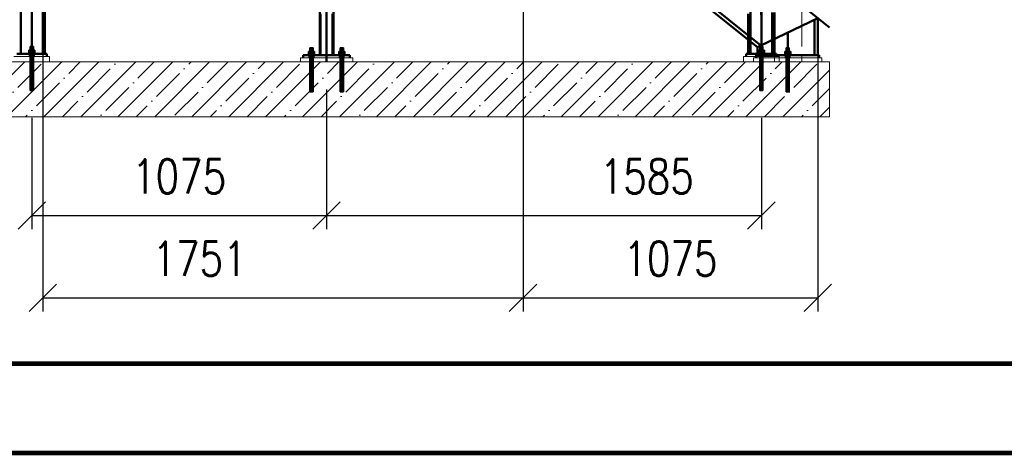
# Paper-space layout 'Layout1' of a CAD drawing. Extents: x -2 to 985, y -36 to 1353.
# Tile 2 of 73: x 37 to 109, y 0 to 32. Entities that reach past the tile are written whole.
import ezdxf
from ezdxf.enums import TextEntityAlignment as Align

# ---------------------------------------------------------------- set-up
doc = ezdxf.new("R2010")
doc.units = 0
doc.linetypes.add('ACAD_ISO02W100', pattern=[15, 12, -3])
doc.linetypes.add('ACAD_ISO04W100', pattern=[30.5, 24, -3, 0.5, -3])
doc.layers.get('0').update_dxf_attribs({"linetype": 'CONTINUOUS'})
doc.layers.get('DEFPOINTS').update_dxf_attribs({"color": 132, "linetype": 'CONTINUOUS'})
doc.layers.add('RAMECEK_HP', color=251, linetype='CONTINUOUS')
for name, color, linetype, lineweight in [('SS_KOTVY', 2, 'CONTINUOUS', 35), ('SS_KOTY', 3, 'CONTINUOUS', 25), ('SS_OPLÁŠTĚNÍ', 9, 'CONTINUOUS', 13), ('SS_PODKLADY', 9, 'CONTINUOUS', 13), ('SS_SCHODISTE', 30, 'CONTINUOUS', 50), ('SS_SLOUPKY', 131, 'CONTINUOUS', 50), ('SS_SLOUPY', 143, 'CONTINUOUS', 50), ('SS_ZTUŽENÍ', 151, 'CONTINUOUS', 50)]:
    doc.layers.add(name, color=color, linetype=linetype, lineweight=lineweight)
doc.styles.add('ROMANS', font='romans.shx', dxfattribs={"width": 0.8})
doc.dimstyles.new('A-1_(2.5)_50AS', dxfattribs={"dimtxt": 2.5, "dimasz": 2, "dimexe": 1, "dimexo": 2, "dimgap": 0, "dimtad": 0, "dimdec": 1, "dimlfac": 50, "dimrnd": 1, "dimtxsty": 'ROMANS', "dimblk1": 'OBLIQUE', "dimblk2": 'OBLIQUE', "dimsah": 1, "dimcen": 2, "dimclrd": 256, "dimclre": 256, "dimclrt": 256, "dimadec": 1, "dimazin": 2, "dimtfac": 0.714286, "dimtdec": 1, "dimtmove": 0, "dimatfit": 3, "dimldrblk": 'OPEN', "dimfxl": 1, "dimtvp": 1.142857, "dimtfill": 1, "dimtolj": 1, "dimlwd": -1, "dimlwe": -1, "dimarcsym": 0})

# ---------------------------------------------------------------- blocks, each defined once
blk = doc.blocks.new('*U6')
at = {"layer": 'RAMECEK_HP', "lineweight": 35, "const_width": 0.35}
for points in [[(0, 420), (0, 0), (743, 0), (743, 420)], [(6.5, 413.5), (6.5, 6.5), (736.5, 6.5), (736.5, 413.5)]]:
    blk.add_lwpolyline(points, close=True, dxfattribs=at)
at = {"layer": 'DEFPOINTS', "style": 'ROMANS', "width": 0.8}
blk.add_attdef('TISK', text='', height=10, dxfattribs=at).set_placement((743, -33), align=Align.RIGHT)
blk = doc.blocks.new('_Oblique')
at = {"color": 0, "linetype": 'ByBlock', "lineweight": -2}
blk.add_line((-0.5, -0.5), (0.5, 0.5), dxfattribs=at)
blk = doc.blocks.new('*D143')
at = {"layer": 'DEFPOINTS', "color": 0, "transparency": 16777216}
for p in [(59.865, 28.502), (38.365, 26.422, 38258.4), (59.865, 17.304)]:
    blk.add_point(p, dxfattribs=at)
at = {"layer": 'SS_KOTY', "transparency": 16777216}
for p, q in [((59.865, 26.502), (59.865, 16.304)), ((38.365, 24.422), (38.365, 16.304)), ((38.365, 17.304), (59.865, 17.304))]:
    blk.add_line(p, q, dxfattribs=at)
at = {"layer": 'SS_KOTY', "transparency": 16777216, "xscale": 2, "yscale": 2, "zscale": 2, "rotation": 180}
blk.add_blockref('_Oblique', (38.365, 17.304), dxfattribs=at)
at = {"layer": 'SS_KOTY', "transparency": 16777216, "xscale": 2, "yscale": 2, "zscale": 2}
blk.add_blockref('_Oblique', (59.865, 17.304), dxfattribs=at)
at = {"layer": 'SS_KOTY', "transparency": 16777216, "insert": (49.115, 20.161), "char_height": 2.5, "attachment_point": 5, "style": 'ROMANS', "bg_fill": 3, "box_fill_scale": 1.1, "bg_fill_color": 256, "bg_fill_true_color": 13158600, "bg_fill_transparency": 0}
blk.add_mtext('\\A1;1075', dxfattribs=at)
blk = doc.blocks.new('_OPEN')
at = {"color": 0, "linetype": 'ByBlock'}
for p, q in [((-1, 0.167), (0, 0)), ((0, 0), (-1, -0.167)), ((0, 0), (-1, 0))]:
    blk.add_line(p, q, dxfattribs=at)
blk = doc.blocks.new('*D144')
at = {"layer": 'DEFPOINTS', "color": 0, "transparency": 16777216}
for p in [(59.865, 28.502), (91.565, 26.422, 38258.4), (91.565, 17.304)]:
    blk.add_point(p, dxfattribs=at)
at = {"layer": 'SS_KOTY', "transparency": 16777216}
for p, q in [((59.865, 26.502), (59.865, 16.304)), ((91.565, 24.422), (91.565, 16.304)), ((59.865, 17.304), (91.565, 17.304))]:
    blk.add_line(p, q, dxfattribs=at)
at = {"layer": 'SS_KOTY', "transparency": 16777216, "xscale": 2, "yscale": 2, "zscale": 2, "rotation": 180}
blk.add_blockref('_Oblique', (59.865, 17.304), dxfattribs=at)
at = {"layer": 'SS_KOTY', "transparency": 16777216, "xscale": 2, "yscale": 2, "zscale": 2}
blk.add_blockref('_Oblique', (91.565, 17.304), dxfattribs=at)
at = {"layer": 'SS_KOTY', "transparency": 16777216, "insert": (83.211, 20.161), "char_height": 2.5, "attachment_point": 5, "style": 'ROMANS', "bg_fill": 3, "box_fill_scale": 1.1, "bg_fill_color": 256, "bg_fill_true_color": 13158600, "bg_fill_transparency": 0}
blk.add_mtext('\\A1;1585', dxfattribs=at)
blk = doc.blocks.new('*D145')
at = {"layer": 'DEFPOINTS', "color": 0, "transparency": 16777216}
for p in [(74.185, 48.502, 38280.2), (39.165, 47.902), (74.185, 11.304)]:
    blk.add_point(p, dxfattribs=at)
at = {"layer": 'SS_KOTY', "transparency": 16777216}
for p, q in [((74.185, 46.502), (74.185, 10.304)), ((39.165, 45.902), (39.165, 10.304)), ((39.165, 11.304), (74.185, 11.304))]:
    blk.add_line(p, q, dxfattribs=at)
at = {"layer": 'SS_KOTY', "transparency": 16777216, "xscale": 2, "yscale": 2, "zscale": 2, "rotation": 180}
blk.add_blockref('_Oblique', (39.165, 11.304), dxfattribs=at)
at = {"layer": 'SS_KOTY', "transparency": 16777216, "xscale": 2, "yscale": 2, "zscale": 2}
blk.add_blockref('_Oblique', (74.185, 11.304), dxfattribs=at)
at = {"layer": 'SS_KOTY', "transparency": 16777216, "insert": (50.602, 14.161), "char_height": 2.5, "attachment_point": 5, "style": 'ROMANS', "bg_fill": 3, "box_fill_scale": 1.1, "bg_fill_color": 256, "bg_fill_true_color": 13158600, "bg_fill_transparency": 0}
blk.add_mtext('\\A1;1751', dxfattribs=at)
blk = doc.blocks.new('*D146')
at = {"layer": 'DEFPOINTS', "color": 0, "transparency": 16777216}
for p in [(74.185, 48.502, 38280.2), (95.685, 31.702, 38281.8), (95.685, 11.304)]:
    blk.add_point(p, dxfattribs=at)
at = {"layer": 'SS_KOTY', "transparency": 16777216}
for p, q in [((74.185, 46.502), (74.185, 10.304)), ((95.685, 29.702), (95.685, 10.304)), ((74.185, 11.304), (95.685, 11.304))]:
    blk.add_line(p, q, dxfattribs=at)
at = {"layer": 'SS_KOTY', "transparency": 16777216, "xscale": 2, "yscale": 2, "zscale": 2, "rotation": 180}
blk.add_blockref('_Oblique', (74.185, 11.304), dxfattribs=at)
at = {"layer": 'SS_KOTY', "transparency": 16777216, "xscale": 2, "yscale": 2, "zscale": 2}
blk.add_blockref('_Oblique', (95.685, 11.304), dxfattribs=at)
at = {"layer": 'SS_KOTY', "transparency": 16777216, "insert": (84.935, 14.161), "char_height": 2.5, "attachment_point": 5, "style": 'ROMANS', "bg_fill": 3, "box_fill_scale": 1.1, "bg_fill_color": 256, "bg_fill_true_color": 13158600, "bg_fill_transparency": 0}
blk.add_mtext('\\A1;1075', dxfattribs=at)

psp = doc.layouts.get("Layout1")

# ---------------------------------------------------------------- linework, layer by layer
at = {"layer": 'SS_SLOUPY', "color": 1, "linetype": 'Continuous', "ltscale": 0.25}
psp.add_line((37.5645, 29.1019), (37.5645, 44.0019), dxfattribs=at)

# ---------------------------------------------------------------- block references
at = {"layer": 'RAMECEK_HP'}
psp.add_blockref('*U6', (0, 0), dxfattribs=at)

# ---------------------------------------------------------------- next in the draw order: dimensions: what is measured, and where the dimension line sits
at = {"layer": 'SS_KOTY'}
dim = psp.add_linear_dim(base=(59.8645, 17.304), p1=(38.3645, 26.4219, 38258.4), p2=(59.8645, 28.5019), dimstyle='A-1_(2.5)_50AS', dxfattribs=at)
dim.commit()
dim.dimension.update_dxf_attribs({"geometry": '*D143', "text_midpoint": (49.1145, 20.1612)})

# ---------------------------------------------------------------- next in the draw order: dimensions: what is measured, and where the dimension line sits
dim = psp.add_linear_dim(base=(91.5645, 17.304), p1=(59.8645, 28.5019), p2=(91.5645, 26.4219, 38258.4), dimstyle='A-1_(2.5)_50AS', override={"dimtmove": 1}, dxfattribs=at)
dim.commit()
dim.dimension.update_dxf_attribs({"geometry": '*D144', "text_midpoint": (83.2108, 17.304), "dimtype": 160})

# ---------------------------------------------------------------- next in the draw order: dimensions: what is measured, and where the dimension line sits
dim = psp.add_linear_dim(base=(74.1845, 11.304), p1=(39.1645, 47.9019), p2=(74.1845, 48.5019, 38280.2), dimstyle='A-1_(2.5)_50AS', dxfattribs=at)
dim.commit()
dim.dimension.update_dxf_attribs({"geometry": '*D145', "text_midpoint": (50.6024, 11.304), "dimtype": 160})

# ---------------------------------------------------------------- next in the draw order: linework, layer by layer
at = {"layer": 'SS_KOTVY', "color": 1, "linetype": 'Continuous', "ltscale": 0.25}
for p, q in [((38.2537, 29.6219), (38.2445, 29.6219)), ((38.2445, 29.6219), (38.2445, 29.3519)), ((38.2797, 29.6219), (38.2537, 29.6219)), ((38.3186, 29.6219), (38.2797, 29.6219)), ((38.3645, 29.6219), (38.3186, 29.6219)), ((38.4105, 29.6219), (38.3645, 29.6219)), ((38.4494, 29.6219), (38.4105, 29.6219)), ((38.4754, 29.6219), (38.4494, 29.6219)), ((38.4845, 29.6219), (38.4754, 29.6219)), ((38.4845, 29.3519), (38.4845, 29.6219)), ((58.6537, 29.5219), (58.6445, 29.5219)), ((58.6445, 29.5219), (58.6445, 29.2519)), ((58.6797, 29.5219), (58.6537, 29.5219)), ((58.7186, 29.5219), (58.6797, 29.5219)), ((58.7645, 29.5219), (58.7186, 29.5219)), ((58.8105, 29.5219), (58.7645, 29.5219)), ((58.8494, 29.5219), (58.8105, 29.5219)), ((58.8754, 29.5219), (58.8494, 29.5219)), ((58.8845, 29.5219), (58.8754, 29.5219)), ((58.8845, 29.2519), (58.8845, 29.5219)), ((60.8537, 29.5219), (60.8445, 29.5219)), ((60.8445, 29.5219), (60.8445, 29.2519)), ((60.8797, 29.5219), (60.8537, 29.5219)), ((60.9186, 29.5219), (60.8797, 29.5219)), ((60.9645, 29.5219), (60.9186, 29.5219)), ((61.0105, 29.5219), (60.9645, 29.5219)), ((61.0494, 29.5219), (61.0105, 29.5219)), ((61.0754, 29.5219), (61.0494, 29.5219)), ((61.0845, 29.5219), (61.0754, 29.5219)), ((61.0845, 29.2519), (61.0845, 29.5219)), ((38.1245, 29.1519), (38.1292, 29.1519)), ((38.1245, 29.1519), (38.1245, 29.1019)), ((38.1292, 29.1519), (38.1428, 29.1519)), ((38.1428, 29.1519), (38.165, 29.1519)), ((38.255, 29.3519), (38.1455, 29.3519)), ((38.1455, 29.3519), (38.1455, 29.1519)), ((38.165, 29.1519), (38.1948, 29.1519)), ((38.1948, 29.1519), (38.2312, 29.1519)), ((38.2312, 29.1519), (38.2727, 29.1519)), ((38.474, 29.3519), (38.255, 29.3519)), ((38.255, 29.1519), (38.255, 29.3519)), ((38.2727, 29.1519), (38.3177, 29.1519)), ((38.3177, 29.1519), (38.3645, 29.1519)), ((38.3645, 29.1519), (38.4114, 29.1519)), ((38.4114, 29.1519), (38.4564, 29.1519)), ((38.4564, 29.1519), (38.4979, 29.1519)), ((38.5835, 29.3519), (38.474, 29.3519)), ((38.474, 29.3519), (38.474, 29.1519)), ((38.4979, 29.1519), (38.5343, 29.1519)), ((38.5343, 29.1519), (38.5641, 29.1519)), ((38.5641, 29.1519), (38.5863, 29.1519)), ((38.5835, 29.1519), (38.5835, 29.3519)), ((38.5863, 29.1519), (38.5999, 29.1519)), ((38.5999, 29.1519), (38.6045, 29.1519)), ((38.6045, 29.1019), (38.6045, 29.1519)), ((58.5245, 29.0519), (58.5292, 29.0519)), ((58.5245, 29.0519), (58.5245, 29.0019)), ((58.5292, 29.0519), (58.5428, 29.0519)), ((58.5428, 29.0519), (58.565, 29.0519)), ((58.655, 29.2519), (58.5455, 29.2519)), ((58.5455, 29.2519), (58.5455, 29.0519)), ((58.565, 29.0519), (58.5948, 29.0519)), ((58.5948, 29.0519), (58.6312, 29.0519)), ((58.6312, 29.0519), (58.6727, 29.0519)), ((58.874, 29.2519), (58.655, 29.2519)), ((58.655, 29.0519), (58.655, 29.2519)), ((58.6727, 29.0519), (58.7177, 29.0519)), ((58.7177, 29.0519), (58.7645, 29.0519)), ((58.7645, 29.0519), (58.8114, 29.0519)), ((58.8114, 29.0519), (58.8564, 29.0519)), ((58.8564, 29.0519), (58.8979, 29.0519)), ((58.9835, 29.2519), (58.874, 29.2519)), ((58.874, 29.2519), (58.874, 29.0519)), ((58.8979, 29.0519), (58.9343, 29.0519)), ((58.9343, 29.0519), (58.9641, 29.0519)), ((58.9641, 29.0519), (58.9863, 29.0519)), ((58.9835, 29.0519), (58.9835, 29.2519)), ((58.9863, 29.0519), (58.9999, 29.0519)), ((58.9999, 29.0519), (59.0045, 29.0519)), ((59.0045, 29.0019), (59.0045, 29.0519)), ((60.7245, 29.0519), (60.7292, 29.0519)), ((60.7245, 29.0519), (60.7245, 29.0019)), ((60.7292, 29.0519), (60.7428, 29.0519)), ((60.7428, 29.0519), (60.765, 29.0519)), ((60.855, 29.2519), (60.7455, 29.2519)), ((60.7455, 29.2519), (60.7455, 29.0519)), ((60.765, 29.0519), (60.7948, 29.0519)), ((60.7948, 29.0519), (60.8312, 29.0519)), ((60.8312, 29.0519), (60.8727, 29.0519)), ((61.074, 29.2519), (60.855, 29.2519)), ((60.855, 29.0519), (60.855, 29.2519)), ((60.8727, 29.0519), (60.9177, 29.0519)), ((60.9177, 29.0519), (60.9645, 29.0519)), ((60.9645, 29.0519), (61.0114, 29.0519)), ((61.0114, 29.0519), (61.0564, 29.0519)), ((61.0564, 29.0519), (61.0979, 29.0519)), ((61.1835, 29.2519), (61.074, 29.2519)), ((61.074, 29.2519), (61.074, 29.0519)), ((61.0979, 29.0519), (61.1343, 29.0519)), ((61.1343, 29.0519), (61.1641, 29.0519)), ((61.1641, 29.0519), (61.1863, 29.0519)), ((61.1835, 29.0519), (61.1835, 29.2519)), ((61.1863, 29.0519), (61.1999, 29.0519)), ((61.1999, 29.0519), (61.2045, 29.0519)), ((61.2045, 29.0019), (61.2045, 29.0519))]:
    psp.add_line(p, q, dxfattribs=at)
at = {"layer": 'SS_KOTVY', "color": 7, "linetype": 'ACAD_ISO04W100', "ltscale": 0.25}
for p, q in [((38.3645, 29.6219), (38.3645, 26.4219)), ((38.3645, 29.6219), (38.3645, 26.4219)), ((58.7645, 29.5219), (58.7645, 26.3219)), ((60.9645, 29.5219), (60.9645, 26.3219)), ((38.1245, 29.3019), (38.6045, 29.3019)), ((38.1245, 29.3019), (38.6045, 29.3019)), ((38.3645, 29.3019), (38.3645, 29.3019)), ((38.3645, 29.3019), (38.3645, 29.3019)), ((58.5245, 29.2019), (59.0045, 29.2019)), ((58.7645, 29.2019), (58.7645, 29.2019)), ((60.7245, 29.2019), (61.2045, 29.2019)), ((60.9645, 29.2019), (60.9645, 29.2019)), ((38.2445, 28.7019), (38.4845, 28.7019)), ((38.2445, 28.7019), (38.4845, 28.7019)), ((38.3645, 28.7019), (38.3645, 28.7019)), ((38.3645, 28.7019), (38.3645, 28.7019)), ((58.6445, 28.6019), (58.8845, 28.6019)), ((58.7645, 28.6019), (58.7645, 28.6019)), ((60.8445, 28.6019), (61.0845, 28.6019)), ((60.9645, 28.6019), (60.9645, 28.6019))]:
    psp.add_line(p, q, dxfattribs=at)
at = {"layer": 'SS_KOTVY', "color": 3, "linetype": 'ACAD_ISO02W100', "ltscale": 0.25}
for p, q in [((38.2445, 29.1019), (38.2445, 28.9019)), ((38.2445, 28.9019), (38.2445, 28.5019)), ((38.4845, 28.9019), (38.4845, 29.1019)), ((38.4845, 28.5019), (38.4845, 28.9019)), ((58.6445, 29.0019), (58.6445, 28.8019)), ((58.6445, 28.8019), (58.6445, 28.5019)), ((58.8845, 28.8019), (58.8845, 29.0019)), ((58.8845, 28.5019), (58.8845, 28.8019)), ((60.8445, 29.0019), (60.8445, 28.8019)), ((60.8445, 28.8019), (60.8445, 28.5019)), ((61.0845, 28.8019), (61.0845, 29.0019)), ((61.0845, 28.5019), (61.0845, 28.8019)), ((38.2445, 28.5019), (38.2445, 26.4219)), ((38.4845, 26.4219), (38.4845, 28.5019)), ((58.6445, 28.5019), (58.6445, 26.3219)), ((58.8845, 26.3219), (58.8845, 28.5019)), ((60.8445, 28.5019), (60.8445, 26.3219)), ((61.0845, 26.3219), (61.0845, 28.5019)), ((38.2445, 26.4219), (38.2469, 26.4219)), ((38.2469, 26.4219), (38.2537, 26.4219)), ((38.2537, 26.4219), (38.2648, 26.4219)), ((38.2648, 26.4219), (38.2797, 26.4219)), ((38.2797, 26.4219), (38.2979, 26.4219)), ((38.2979, 26.4219), (38.3186, 26.4219)), ((38.3186, 26.4219), (38.3411, 26.4219)), ((38.3411, 26.4219), (38.3645, 26.4219)), ((38.3645, 26.4219), (38.388, 26.4219)), ((38.388, 26.4219), (38.4105, 26.4219)), ((38.4105, 26.4219), (38.4312, 26.4219)), ((38.4312, 26.4219), (38.4494, 26.4219)), ((38.4494, 26.4219), (38.4643, 26.4219)), ((38.4643, 26.4219), (38.4754, 26.4219)), ((38.4754, 26.4219), (38.4822, 26.4219)), ((38.4822, 26.4219), (38.4845, 26.4219)), ((58.6445, 26.3219), (58.6469, 26.3219)), ((58.6469, 26.3219), (58.6537, 26.3219)), ((58.6537, 26.3219), (58.6648, 26.3219)), ((58.6648, 26.3219), (58.6797, 26.3219)), ((58.6797, 26.3219), (58.6979, 26.3219)), ((58.6979, 26.3219), (58.7186, 26.3219)), ((58.7186, 26.3219), (58.7411, 26.3219)), ((58.7411, 26.3219), (58.7645, 26.3219)), ((58.7645, 26.3219), (58.788, 26.3219)), ((58.788, 26.3219), (58.8105, 26.3219)), ((58.8105, 26.3219), (58.8312, 26.3219)), ((58.8312, 26.3219), (58.8494, 26.3219)), ((58.8494, 26.3219), (58.8643, 26.3219)), ((58.8643, 26.3219), (58.8754, 26.3219)), ((58.8754, 26.3219), (58.8822, 26.3219)), ((58.8822, 26.3219), (58.8845, 26.3219)), ((60.8445, 26.3219), (60.8469, 26.3219)), ((60.8469, 26.3219), (60.8537, 26.3219)), ((60.8537, 26.3219), (60.8648, 26.3219)), ((60.8648, 26.3219), (60.8797, 26.3219)), ((60.8797, 26.3219), (60.8979, 26.3219)), ((60.8979, 26.3219), (60.9186, 26.3219)), ((60.9186, 26.3219), (60.9411, 26.3219)), ((60.9411, 26.3219), (60.9645, 26.3219)), ((60.9645, 26.3219), (60.988, 26.3219)), ((60.988, 26.3219), (61.0105, 26.3219)), ((61.0105, 26.3219), (61.0312, 26.3219)), ((61.0312, 26.3219), (61.0494, 26.3219)), ((61.0494, 26.3219), (61.0643, 26.3219)), ((61.0643, 26.3219), (61.0754, 26.3219)), ((61.0754, 26.3219), (61.0822, 26.3219)), ((61.0822, 26.3219), (61.0845, 26.3219))]:
    psp.add_line(p, q, dxfattribs=at)
at = {"layer": 'SS_PODKLADY', "ltscale": 0.25}
for p, q in [((39.6645, 28.9019), (37.0645, 28.9019)), ((39.6645, 28.5019), (39.6645, 28.9019)), ((61.7645, 28.8019), (57.9645, 28.8019)), ((57.9645, 28.8019), (57.9645, 28.5019)), ((61.7645, 28.5019), (61.7645, 28.8019))]:
    psp.add_line(p, q, dxfattribs=at)
at = {"layer": 'SS_SLOUPKY', "color": 7, "linetype": 'ACAD_ISO04W100', "ltscale": 0.25}
psp.add_line((59.8645, 28.5019), (59.8645, 108.5019), dxfattribs=at)
at = {"layer": 'SS_SLOUPKY', "color": 3, "linetype": 'ACAD_ISO02W100', "ltscale": 0.25}
for p, q in [((59.4245, 29.0019), (59.4245, 106.5819)), ((60.3045, 29.0019), (60.3045, 106.5819)), ((58.6245, 29.0019), (58.6245, 28.8019)), ((58.9046, 28.8019), (58.9046, 29.0019)), ((60.8245, 29.0019), (60.8245, 28.8019)), ((61.1046, 28.8019), (61.1046, 29.0019))]:
    psp.add_line(p, q, dxfattribs=at)
at = {"layer": 'SS_SLOUPKY', "color": 1, "linetype": 'Continuous', "ltscale": 0.25}
for p, q in [((59.3645, 44.0019), (59.3645, 29.0019)), ((60.3645, 29.0019), (60.3645, 44.0019)), ((61.5645, 29.0019), (58.1645, 29.0019)), ((58.1645, 29.0019), (58.1645, 28.8019)), ((61.5645, 28.8019), (61.5645, 29.0019))]:
    psp.add_line(p, q, dxfattribs=at)
at = {"layer": 'SS_SLOUPY', "color": 7, "linetype": 'ACAD_ISO04W100', "ltscale": 0.25}
psp.add_line((38.3645, 28.5019), (38.3645, 108.5019), dxfattribs=at)
at = {"layer": 'SS_SLOUPY', "color": 1, "linetype": 'Continuous', "ltscale": 0.25}
for p, q in [((39.1645, 29.1019), (39.1645, 44.0019)), ((39.3245, 29.1019), (39.3245, 44.0019)), ((39.4645, 29.1019), (37.2645, 29.1019)), ((39.4645, 28.9019), (39.4645, 29.1019))]:
    psp.add_line(p, q, dxfattribs=at)
at = {"layer": 'SS_SLOUPY', "color": 3, "linetype": 'ACAD_ISO02W100', "ltscale": 0.25}
for p, q in [((38.2245, 29.1019), (38.2245, 28.9019)), ((38.5046, 28.9019), (38.5046, 29.1019))]:
    psp.add_line(p, q, dxfattribs=at)

# ---------------------------------------------------------------- next in the draw order: dimensions: what is measured, and where the dimension line sits
at = {"layer": 'SS_KOTY'}
dim = psp.add_linear_dim(base=(95.6845, 11.304), p1=(74.1845, 48.5019, 38280.2), p2=(95.6845, 31.7019, 38281.8), dimstyle='A-1_(2.5)_50AS', override={"dimtmove": 1}, dxfattribs=at)
dim.commit()
dim.dimension.update_dxf_attribs({"geometry": '*D146', "text_midpoint": (84.9345, 14.1612)})

# ---------------------------------------------------------------- next in the draw order: hatches: boundary and pattern name
at = {"layer": 'SS_PODKLADY'}
h = psp.add_hatch(dxfattribs=at)
h.set_pattern_fill('ANSI35', color=256, scale=0.3, style=0)
h.set_pattern_definition([(45, (38.3645, 29.0019), (-1.34704, 1.34704), []), (45, (39.7116, 29.0019), (-1.34704, 1.34704), [2.38125, -0.47625, 0, -0.47625])])
h.paths.add_polyline_path([(96.5434, 24.5019), (96.5434, 28.5019), (16.5434, 28.5019), (16.5434, 24.5019)], flags=0)

# ---------------------------------------------------------------- next in the draw order: linework, layer by layer
at = {"layer": 'SS_KOTVY', "color": 3, "linetype": 'ACAD_ISO02W100', "ltscale": 0.25}
for p, q in [((91.4537, 29.6219), (91.4445, 29.6219)), ((91.4445, 29.6219), (91.4445, 29.3519)), ((91.4797, 29.6219), (91.4537, 29.6219)), ((91.5186, 29.6219), (91.4797, 29.6219)), ((91.534, 29.6219), (91.5186, 29.6219)), ((91.5645, 29.6219), (91.534, 29.6219)), ((91.6105, 29.6219), (91.5645, 29.6219)), ((91.6494, 29.6219), (91.6105, 29.6219)), ((91.6754, 29.6219), (91.6494, 29.6219)), ((91.6845, 29.6219), (91.6754, 29.6219)), ((91.6845, 29.3519), (91.6845, 29.6219)), ((93.3737, 29.5219), (93.3645, 29.5219)), ((93.3645, 29.5219), (93.3645, 29.2519)), ((93.3997, 29.5219), (93.3737, 29.5219)), ((93.4386, 29.5219), (93.3997, 29.5219)), ((93.4845, 29.5219), (93.4386, 29.5219)), ((93.5305, 29.5219), (93.4845, 29.5219)), ((93.5694, 29.5219), (93.5305, 29.5219)), ((93.5954, 29.5219), (93.5694, 29.5219)), ((93.6045, 29.5219), (93.5954, 29.5219)), ((93.6045, 29.2519), (93.6045, 29.5219)), ((91.3245, 29.1519), (91.3292, 29.1519)), ((91.3245, 29.1519), (91.3245, 29.1019)), ((91.3292, 29.1519), (91.3428, 29.1519)), ((91.3428, 29.1519), (91.3455, 29.1519)), ((91.455, 29.3519), (91.3455, 29.3519)), ((91.3455, 29.3519), (91.3455, 29.1519)), ((91.3455, 29.1519), (91.365, 29.1519)), ((91.365, 29.1519), (91.3948, 29.1519)), ((91.3948, 29.1519), (91.4312, 29.1519)), ((91.4312, 29.1519), (91.4727, 29.1519)), ((91.4445, 29.1019), (91.4445, 29.0019)), ((91.4445, 29.0019), (91.4445, 28.9019)), ((91.4445, 28.9019), (91.4445, 26.4219)), ((91.5345, 29.3519), (91.455, 29.3519)), ((91.455, 29.1519), (91.455, 29.3519)), ((91.4727, 29.1519), (91.5177, 29.1519)), ((91.5177, 29.1519), (91.5344, 29.1519)), ((91.5344, 29.1519), (91.5645, 29.1519)), ((91.674, 29.3519), (91.5345, 29.3519)), ((91.5645, 29.1519), (91.6114, 29.1519)), ((91.6114, 29.1519), (91.6564, 29.1519)), ((91.6564, 29.1519), (91.6979, 29.1519)), ((91.7835, 29.3519), (91.674, 29.3519)), ((91.674, 29.3519), (91.674, 29.1519)), ((91.6845, 29.0019), (91.6845, 29.1019)), ((91.6845, 28.9019), (91.6845, 29.0019)), ((91.6845, 26.4219), (91.6845, 28.9019)), ((91.6979, 29.1519), (91.7343, 29.1519)), ((91.7343, 29.1519), (91.7641, 29.1519)), ((91.7641, 29.1519), (91.7835, 29.1519)), ((91.7835, 29.1519), (91.7835, 29.3519)), ((91.7835, 29.1519), (91.7863, 29.1519)), ((91.7863, 29.1519), (91.7999, 29.1519)), ((91.7999, 29.1519), (91.8045, 29.1519)), ((91.8045, 29.1019), (91.8045, 29.1519)), ((93.2445, 29.0519), (93.2492, 29.0519)), ((93.2445, 29.0519), (93.2445, 29.0019)), ((93.2492, 29.0519), (93.2628, 29.0519)), ((93.2628, 29.0519), (93.2655, 29.0519)), ((93.375, 29.2519), (93.2655, 29.2519)), ((93.2655, 29.2519), (93.2655, 29.0519)), ((93.2655, 29.0519), (93.3148, 29.0519)), ((93.3148, 29.0519), (93.3512, 29.0519)), ((93.3512, 29.0519), (93.3927, 29.0519)), ((93.3645, 29.0019), (93.3645, 28.8019)), ((93.3645, 28.8019), (93.3645, 26.3219)), ((93.594, 29.2519), (93.375, 29.2519)), ((93.375, 29.0519), (93.375, 29.2519)), ((93.3927, 29.0519), (93.4377, 29.0519)), ((93.4377, 29.0519), (93.4845, 29.0519)), ((93.4845, 29.0519), (93.5314, 29.0519)), ((93.5314, 29.0519), (93.5764, 29.0519)), ((93.5764, 29.0519), (93.6179, 29.0519)), ((93.7035, 29.2519), (93.594, 29.2519)), ((93.594, 29.2519), (93.594, 29.0519)), ((93.6045, 28.8019), (93.6045, 29.0019)), ((93.6045, 26.3219), (93.6045, 28.8019)), ((93.6179, 29.0519), (93.6543, 29.0519)), ((93.6543, 29.0519), (93.7035, 29.0519)), ((93.7035, 29.0519), (93.7035, 29.2519)), ((93.7035, 29.0519), (93.7063, 29.0519)), ((93.7063, 29.0519), (93.7199, 29.0519)), ((93.7199, 29.0519), (93.7245, 29.0519)), ((93.7245, 29.0019), (93.7245, 29.0519)), ((91.4445, 26.4219), (91.4469, 26.4219)), ((91.4469, 26.4219), (91.4537, 26.4219)), ((91.4537, 26.4219), (91.4648, 26.4219)), ((91.4648, 26.4219), (91.4797, 26.4219)), ((91.4797, 26.4219), (91.4979, 26.4219)), ((91.4979, 26.4219), (91.5186, 26.4219)), ((91.5186, 26.4219), (91.5411, 26.4219)), ((91.5411, 26.4219), (91.5645, 26.4219)), ((91.5645, 26.4219), (91.588, 26.4219)), ((91.588, 26.4219), (91.6105, 26.4219)), ((91.6105, 26.4219), (91.6312, 26.4219)), ((91.6312, 26.4219), (91.6494, 26.4219)), ((91.6494, 26.4219), (91.6643, 26.4219)), ((91.6643, 26.4219), (91.6754, 26.4219)), ((91.6754, 26.4219), (91.6822, 26.4219)), ((91.6822, 26.4219), (91.6845, 26.4219)), ((93.3645, 26.3219), (93.3669, 26.3219)), ((93.3669, 26.3219), (93.3737, 26.3219)), ((93.3737, 26.3219), (93.3848, 26.3219)), ((93.3848, 26.3219), (93.3997, 26.3219)), ((93.3997, 26.3219), (93.4179, 26.3219)), ((93.4179, 26.3219), (93.4386, 26.3219)), ((93.4386, 26.3219), (93.4611, 26.3219)), ((93.4611, 26.3219), (93.4845, 26.3219)), ((93.4845, 26.3219), (93.508, 26.3219)), ((93.508, 26.3219), (93.5305, 26.3219)), ((93.5305, 26.3219), (93.5512, 26.3219)), ((93.5512, 26.3219), (93.5694, 26.3219)), ((93.5694, 26.3219), (93.5843, 26.3219)), ((93.5843, 26.3219), (93.5954, 26.3219)), ((93.5954, 26.3219), (93.6022, 26.3219)), ((93.6022, 26.3219), (93.6045, 26.3219))]:
    psp.add_line(p, q, dxfattribs=at)
at = {"layer": 'SS_KOTVY', "color": 7, "linetype": 'ACAD_ISO04W100', "ltscale": 0.25}
for p, q in [((91.5645, 29.6219), (91.5645, 26.4219)), ((91.5645, 29.6219), (91.5645, 26.4219)), ((93.4845, 29.5219), (93.4845, 26.3219)), ((91.3245, 29.3019), (91.8045, 29.3019)), ((91.3245, 29.3019), (91.8045, 29.3019)), ((91.5645, 29.3019), (91.5645, 29.3019)), ((91.5645, 29.3019), (91.5645, 29.3019)), ((93.2445, 29.2019), (93.7245, 29.2019)), ((93.4845, 29.2019), (93.4845, 29.2019)), ((91.4445, 28.7019), (91.6845, 28.7019)), ((91.4445, 28.7019), (91.6845, 28.7019)), ((91.5645, 28.7019), (91.5645, 28.7019)), ((91.5645, 28.7019), (91.5645, 28.7019)), ((93.3645, 28.6019), (93.6045, 28.6019)), ((93.4845, 28.6019), (93.4845, 28.6019))]:
    psp.add_line(p, q, dxfattribs=at)
at = {"layer": 'SS_OPLÁŠTĚNÍ', "color": 9, "linetype": 'ACAD_ISO02W100', "ltscale": 0.25}
for p, q in [((94.5245, 32.6299), (94.5245, 29.0019)), ((92.5245, 28.5019), (92.5245, 29.1019)), ((94.5245, 29.0019), (94.5245, 28.8019)), ((94.5245, 28.8019), (94.5245, 28.5019))]:
    psp.add_line(p, q, dxfattribs=at)
at = {"layer": 'SS_PODKLADY', "ltscale": 0.25}
for p, q in [((91.1845, 28.9019), (90.2645, 28.9019)), ((90.2645, 28.9019), (90.2645, 28.5019)), ((95.9845, 28.8019), (90.9845, 28.8019)), ((90.9845, 28.8019), (90.9845, 28.5019)), ((92.8645, 28.9019), (91.1845, 28.9019)), ((92.8645, 28.5019), (92.8645, 28.9019)), ((95.9845, 28.5019), (95.9845, 28.8019)), ((96.5434, 28.5019), (16.5434, 28.5019)), ((96.5434, 24.5019), (96.5434, 28.5019)), ((16.5434, 24.5019), (96.5434, 24.5019))]:
    psp.add_line(p, q, dxfattribs=at)
at = {"layer": 'SS_SCHODISTE', "color": 7, "linetype": 'ACAD_ISO04W100', "ltscale": 0.25}
for p, q in [((96.5434, 31.0148), (74.6845, 48.5019)), ((93.4845, 30.6445), (93.4845, 29.0019))]:
    psp.add_line(p, q, dxfattribs=at)
at = {"layer": 'SS_SCHODISTE', "color": 1, "linetype": 'Continuous', "ltscale": 0.25}
for p, q in [((73.2661, 44.0019), (91.2845, 29.5872)), ((91.5345, 29.7073), (73.3538, 44.2519)), ((91.5345, 29.7073), (95.6845, 31.7019)), ((95.6845, 29.0019), (95.6845, 31.7019)), ((95.4345, 31.5817), (95.4345, 29.0019)), ((91.2845, 29.5871), (91.5345, 29.7073)), ((91.2845, 29.5871), (91.2845, 29.0019)), ((91.5345, 29.0019), (91.5345, 29.7073)), ((95.7845, 29.0019), (91.1845, 29.0019)), ((91.1845, 29.0019), (91.1845, 28.8019)), ((95.7845, 28.8019), (95.7845, 29.0019))]:
    psp.add_line(p, q, dxfattribs=at)
at = {"layer": 'SS_SCHODISTE', "color": 3, "linetype": 'ACAD_ISO02W100', "ltscale": 0.25}
for p, q in [((93.3445, 29.0019), (93.3445, 28.8019)), ((93.6246, 28.8019), (93.6246, 29.0019))]:
    psp.add_line(p, q, dxfattribs=at)
at = {"layer": 'SS_SLOUPY', "color": 7, "linetype": 'ACAD_ISO04W100', "ltscale": 0.25}
psp.add_line((91.5645, 28.5019), (91.5645, 108.5019), dxfattribs=at)
at = {"layer": 'SS_SLOUPY', "color": 3, "linetype": 'ACAD_ISO02W100', "ltscale": 0.25}
for p, q in [((92.5245, 29.1019), (92.5245, 68.5019)), ((90.6045, 35.7659), (90.6045, 30.1311)), ((90.7645, 30.0031), (90.7645, 35.6379)), ((92.3645, 29.1019), (92.3645, 34.3579)), ((92.6645, 29.1019), (91.2845, 29.1019)), ((91.4245, 29.1019), (91.4245, 28.9019)), ((91.7046, 28.9019), (91.7046, 29.1019)), ((92.6645, 28.9019), (92.6645, 29.1019))]:
    psp.add_line(p, q, dxfattribs=at)
at = {"layer": 'SS_SLOUPY', "color": 1, "linetype": 'Continuous', "ltscale": 0.25}
for p, q in [((90.6045, 30.1311), (90.6045, 29.1019)), ((90.7645, 29.1019), (90.7645, 30.0031)), ((91.2845, 29.1019), (90.4645, 29.1019)), ((90.4645, 29.1019), (90.4645, 28.9019))]:
    psp.add_line(p, q, dxfattribs=at)
at = {"layer": 'SS_ZTUŽENÍ', "color": 7, "linetype": 'ACAD_ISO04W100', "ltscale": 0.25}
psp.add_line((91.5645, 30.5019), (91.5453, 48.7711), dxfattribs=at)

doc.saveas('drawing.dxf')
